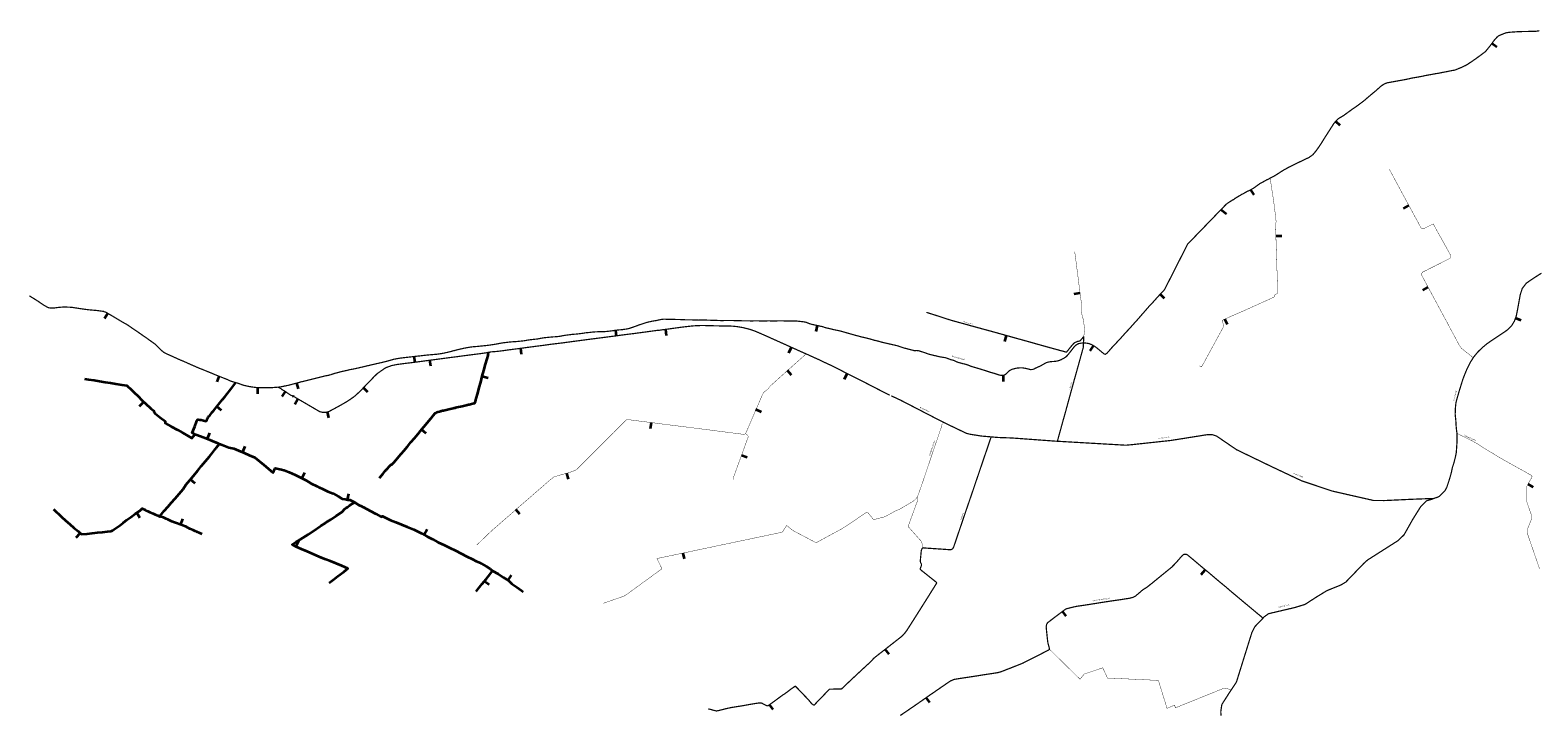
# Model space of a CAD drawing. Header units: metres. Extents: x 193790 to 208135, y 455052 to 467020.
# Tile 5 of 6: x 197134 to 203335, y 462364 to 465182. Entities that reach past the tile are written whole.
import ezdxf

# ---------------------------------------------------------------- set-up
doc = ezdxf.new("R2010")
doc.units = ezdxf.units.M
for name, color, linetype, lineweight in [('N-WE-GW-WATERGANG_A-WATERGANG-G', 152, 'Continuous', 35), ('N-WE-GW-WATERGANG_WATERLIJN-G', 150, 'Continuous', 35), ('N-WE-WH-T50', 150, 'Continuous', 50)]:
    doc.layers.add(name, color=color, linetype=linetype, lineweight=lineweight)
doc.styles.add('NLCS-ISO-M1000-T50', font='NLCS-ISO.ttf', dxfattribs={"height": 5})

msp = doc.modelspace()

# ---------------------------------------------------------------- linework, layer by layer
at = {"layer": 'N-WE-GW-WATERGANG_A-WATERGANG-G', "const_width": 5}
for points in [[(198154.3, 463712.9), (198165.2, 463714.6), (198168.6, 463715.1), (198171.8, 463715.6), (198173.5, 463716), (198179.5, 463717.5), (198186.1, 463718.5), (198199.7, 463721.8), (198215.7, 463725.9), (198230.8, 463730), (198249, 463735), (198258.8, 463737.1), (198305.6, 463748.9), (198352, 463760.5), (198353.4, 463760.4), (198360.3, 463761.6), (198363.6, 463762.5), (198366.7, 463763.4), (198368.8, 463763.6), (198377.9, 463767), (198386.1, 463769.7), (198394.5, 463771.9), (198415.9, 463777.4), (198428.3, 463780.1), (198445.6, 463784.3), (198449.7, 463785.2), (198454.6, 463786.1), (198462.8, 463787.5), (198465.2, 463788), (198468.6, 463788.7), (198489.5, 463793.4), (198511.6, 463798.7), (198532.1, 463803.5), (198556.9, 463809.3), (198579.3, 463814.3), (198587.6, 463816.3), (198590.5, 463816.9), (198594.2, 463817.8), (198615.7, 463823.8), (198629.3, 463827.7), (198643.1, 463830.4), (198653.5, 463832.1), (198673.3, 463834.6), (198694.5, 463837), (198714.3, 463839.2), (198732.4, 463841.3), (198736.4, 463841.6), (198756.6, 463844.1), (198777.2, 463846), (198793.5, 463847.4), (198803.1, 463848.1), (198813.5, 463849.4), (198825.8, 463851.3), (198836.7, 463853.3), (198857.4, 463858), (198870.9, 463861.7), (198879.6, 463863.8), (198891.3, 463866.9), (198901, 463869.2), (198917.3, 463873), (198929.3, 463875.2), (198940.7, 463877.2), (198948.3, 463878.5), (198949.8, 463878.6), (198952, 463878.9), (198973.1, 463880.6), (198992.6, 463882.6), (199012, 463884.5), (199027.3, 463886.6), (199046.7, 463889.6), (199068.1, 463893.6), (199074.3, 463894.7), (199080.1, 463895.6), (199085.4, 463896.2), (199099.5, 463898), (199112.8, 463899.2), (199115, 463899.6), (199126.5, 463900.2), (199134.8, 463900.7), (199143.7, 463901.6), (199163.5, 463903.7), (199173.2, 463905.3), (199181.3, 463906.8), (199190.1, 463908.1), (199211.7, 463910.4), (199216, 463910.7), (199221, 463911.5), (199240.7, 463915.2), (199245.2, 463916), (199250.6, 463916.6), (199271.4, 463918.7), (199277.9, 463919.3), (199280.3, 463919.7), (199284.8, 463919.9), (199289.8, 463920.1), (199299.7, 463920.9), (199306.1, 463921.6), (199311.1, 463922.2), (199315.4, 463922.9), (199328.4, 463925.4), (199336.2, 463926.7), (199345, 463927.8), (199363.5, 463930.2), (199378.8, 463931.3), (199397.9, 463933.5), (199406.6, 463934.5), (199416.4, 463936.4), (199434.1, 463938.1), (199444.7, 463939.4), (199455.1, 463940.3), (199474, 463941.3), (199487.9, 463941.3), (199497.4, 463941.6), (199507.6, 463942.5), (199531.6, 463945.4), (199539.4, 463946.9), (199559.7, 463949.1), (199568, 463949.2), (199575.5, 463950.8), (199584.4, 463951.8), (199593.8, 463953.8), (199603, 463956.4), (199620.3, 463962.4), (199628.4, 463965.2), (199636.7, 463968.6), (199650.5, 463973), (199661.2, 463976.6), (199671.4, 463979.8), (199691.2, 463984.3), (199701.3, 463985.9), (199710.4, 463987.4), (199727.2, 463991.3), (199733.9, 463992.3), (199740.6, 463992.7), (199757.4, 463992.3), (199766.7, 463992), (199770.7, 463992), (199772.7, 463991.9), (199795.6, 463991.5), (199807.1, 463991.2), (199825.6, 463990.3), (199844.9, 463990.1), (199864.3, 463989.6), (199881.3, 463988.9), (199901.9, 463989.3), (199922, 463988.8), (199941.3, 463988), (199961.4, 463987.5), (199979.1, 463986.8), (199990, 463987.2), (200008.9, 463987.2), (200025.4, 463987.1), (200038.8, 463986.8), (200049.2, 463986.3), (200074.8, 463986), (200098.7, 463985.6), (200123.3, 463985.8), (200149, 463985.4), (200172.9, 463985.8), (200189.6, 463985.2), (200207.5, 463985.7), (200226.7, 463985.8), (200243.5, 463985.5), (200263, 463985.5), (200287.5, 463985), (200297.9, 463983.7), (200309.9, 463982.6), (200321.4, 463980.8), (200323.6, 463980.4), (200325, 463979.9), (200327, 463979.2), (200333.3, 463976.6), (200338.3, 463974.6), (200343.6, 463972.9), (200361.9, 463968.4), (200376.6, 463965.7), (200384.5, 463963.7), (200388.9, 463962.8), (200393.2, 463961.7), (200397.1, 463960.6), (200401.8, 463958.6), (200410.5, 463956.3), (200422.7, 463953.7), (200442.4, 463948.9), (200454.3, 463946.6), (200470.1, 463943), (200490.9, 463936.8), (200509.3, 463931.7), (200520.2, 463928.5), (200554.3, 463919.4), (200574.5, 463914.8), (200587.4, 463911.5), (200604.7, 463906.2), (200621.1, 463902.6), (200636.3, 463898), (200655.1, 463893.7), (200674.7, 463889.2), (200691.5, 463885.5), (200697.5, 463884.1), (200704.2, 463882.1), (200720.8, 463876.4), (200724.6, 463875.1), (200730.2, 463873.4), (200735.6, 463872.2), (200750.7, 463868.3), (200766, 463864.4), (200767.4, 463863.9), (200769.6, 463863.2), (200778.3, 463863.7), (200785.9, 463863.1), (200793.3, 463861.2), (200812.9, 463854.9), (200821.9, 463851.5), (200829.8, 463848.8), (200837.3, 463846.7), (200857, 463842.2), (200875.5, 463837.8), (200891.2, 463835.3), (200895.9, 463834.8), (200900.9, 463833.4), (200920, 463826.3), (200929.4, 463823.9), (200932, 463823.1), (200941.6, 463818.6), (200947.2, 463816.2), (200952.1, 463814.4), (200971.7, 463809.3), (200979.1, 463807.7), (200987.1, 463805.4), (201002.8, 463799.1), (201005.8, 463797.9), (201009.3, 463797), (201028.4, 463791.5), (201043.8, 463786.7), (201063.8, 463780.6), (201083.1, 463774.2), (201102.7, 463768.6), (201110, 463766), (201120.1, 463762.8), (201128.4, 463761.5), (201137.1, 463761.7), (201143.9, 463764.7), (201149.6, 463769.8), (201157.9, 463778.1), (201164.1, 463782.7), (201171.4, 463786.2), (201179, 463788.3), (201187.9, 463790.6), (201196.2, 463791.9), (201205.2, 463792.5), (201215.3, 463792.4), (201225.1, 463790.8), (201240.5, 463787.3), (201248.5, 463785.2), (201257, 463785.8), (201265.4, 463788.8), (201267.7, 463790.9), (201271.6, 463792.5), (201275.6, 463794.3), (201279.4, 463796), (201285, 463798.5), (201288.5, 463800.2), (201292.5, 463802.3), (201297.6, 463805.2), (201311.1, 463813), (201318.5, 463815.5), (201326.6, 463817.2), (201337.8, 463818.5), (201347.8, 463819), (201355.9, 463820.3), (201363.9, 463822), (201373, 463825.5), (201379.4, 463828.9), (201387.4, 463833.2), (201394.7, 463838.5), (201400.8, 463844.7), (201413.4, 463860.5), (201425.1, 463875.8), (201430.6, 463881.8), (201437.1, 463887.6), (201444.8, 463891.8), (201454, 463893.7), (201463.8, 463894.9), (201465.9, 463894.8), (201472.8, 463894.7), (201480.9, 463893.8), (201489, 463892.2), (201497.3, 463888.8), (201505.9, 463884.4), (201513.7, 463879.6), (201521.2, 463874), (201526.4, 463869.8), (201542.9, 463856), (201549.2, 463850.7), (201552.1, 463849), (201555.8, 463848.4), (201559.8, 463851.1), (201563.6, 463853.6), (201565.4, 463855.8), (201567.4, 463857.9), (201581.8, 463874.8), (201617.5, 463912.8), (201642.2, 463940.5), (201653.8, 463952.6), (201673.3, 463974.5), (201690.7, 463993.7), (201703.3, 464008.5), (201720, 464027.4), (201733.9, 464043.6), (201749.4, 464059.9), (201765.1, 464077.5), (201780.4, 464094.6), (201797.7, 464112.6), (201799, 464114.5), (201800.1, 464116.1), (201894.2, 464301.5), (202053.3, 464466.1), (202067.2, 464475.7), (202075.7, 464480.8), (202077.5, 464482.1), (202079.7, 464483.7), (202081.8, 464485.1), (202083.2, 464484.8), (202090, 464490.2), (202099.7, 464496), (202102.6, 464497.8), (202105, 464499.1), (202107.8, 464500.6), (202116, 464505.9), (202118.2, 464507.1), (202121.3, 464508.1), (202124.9, 464510.1), (202129.2, 464512.9), (202140.5, 464519.1), (202154, 464524.9), (202168.4, 464534), (202192.2, 464551.2), (202210.2, 464560.7), (202218.9, 464565.8), (202222.2, 464567.2), (202225.5, 464568.5), (202233.4, 464572.9), (202249, 464580.9), (202268.5, 464593.1), (202287, 464605.1), (202307.3, 464616.3), (202310.4, 464618.3), (202312.1, 464619), (202313.8, 464619.8), (202331.5, 464628.2), (202352.7, 464638.8), (202373.4, 464648.7), (202393.6, 464658.3), (202409.3, 464669.5), (202422.5, 464685.4), (202434.6, 464702.4), (202447.2, 464721.7), (202459.6, 464741.7), (202475.4, 464766.3), (202496.3, 464799.1), (202513, 464817.2), (202536.2, 464831), (202555, 464844.9), (202571.6, 464856.8), (202592.6, 464871.3), (202594.7, 464872.9), (202596.8, 464874.6), (202617.8, 464890.1), (202637.8, 464907.3), (202652.9, 464920.1), (202667.2, 464931.8), (202689.3, 464951.6), (202701.7, 464960), (202713.4, 464965), (202735.1, 464969), (202777.9, 464976.7), (202796.2, 464980.1), (202802.9, 464981.7), (202818.5, 464985.2), (202841.4, 464989), (202862.5, 464993), (202873, 464995.5), (202894.3, 464999.2), (202913.7, 465002.9), (202927.7, 465005), (202939.5, 465007.5), (202958.9, 465011.2), (202981.6, 465015.8), (202984.7, 465016.3), (202986.1, 465016.5), (202987.9, 465016.8), (202989.7, 465017.1), (202992.1, 465017.3), (203000.4, 465020.6), (203010.1, 465024.6), (203019.8, 465028.6), (203029.1, 465032.9), (203036.9, 465036.5), (203044.3, 465040.7), (203052, 465046), (203057.9, 465049.7), (203064, 465053.6), (203070.1, 465058.1), (203079, 465064.3), (203090.1, 465072.3), (203102.2, 465081.3), (203107, 465084.6), (203109.5, 465087), (203112.1, 465088.7), (203114.6, 465090.5), (203116.7, 465092), (203118.6, 465094), (203121.3, 465096.8), (203123.7, 465099.3), (203125.8, 465102), (203138.8, 465118.2), (203149.8, 465132.9), (203152.6, 465137.6), (203156.4, 465141.8), (203165.4, 465152.1), (203170.1, 465156.5), (203175.9, 465160), (203193.2, 465167.2), (203200.8, 465170.1), (203208.4, 465171.9), (203216.9, 465173.2), (203236.6, 465174.7), (203253.2, 465175.8), (203258.9, 465175.7), (203276, 465176.7), (203295.8, 465176.8), (203316.5, 465177.4), (203323.1, 465177.6), (203327.4, 465177.5), (203332.6, 465178.3), (203341, 465179.7)], [(202877.7, 463245.7), (202900.9, 463252.4), (202909.3, 463255.9), (202913.7, 463257.5), (202917.4, 463258.3), (202928, 463262.7), (202940.1, 463274.1), (202953.5, 463288.3), (202959.8, 463300.3), (202968.3, 463325.4), (202975.2, 463348.3), (202979.6, 463365), (202981.3, 463374.1), (202982, 463377.3), (202982.6, 463380.5), (202988.1, 463397.1), (202994.5, 463421.1), (202999.2, 463443.5), (203000.2, 463459.2), (203001.9, 463484.5), (203001.8, 463511.4), (203002.4, 463520.9), (202999.9, 463537.7), (202998, 463560), (202997.4, 463574.3), (202994.6, 463600.9), (202995.4, 463626.4), (202997.8, 463649.7), (203004.4, 463674), (203012, 463699.5), (203019, 463722.5), (203025.9, 463744.4), (203034.8, 463767.8), (203044.3, 463790.3), (203055.8, 463813.3), (203070.2, 463836.2), (203071, 463837.4), (203087.2, 463857), (203104.4, 463874.2), (203123.7, 463890.3), (203143.9, 463904.6), (203164.8, 463918.6), (203187.8, 463933.8), (203190.7, 463935.7), (203210, 463948.9), (203226.5, 463965.5), (203238, 463984.5), (203245.9, 464005.9), (203250.3, 464027.8), (203254.6, 464051.6), (203258.9, 464075), (203262.4, 464094.3), (203270.4, 464119), (203287.2, 464140.9), (203308.7, 464155.8), (203328.2, 464168.5), (203349.3, 464181.9)], [(197130.8, 464089.6), (197132.9, 464087.5), (197146.2, 464079.1), (197155.7, 464073.3), (197167.1, 464066), (197173.6, 464061.5), (197189.6, 464050.5), (197203.3, 464042.9), (197209.9, 464039.8), (197219.3, 464038.3), (197230.3, 464038.5), (197249.7, 464041.1), (197263.6, 464042.3), (197278.1, 464042.8), (197304.8, 464041.6), (197332, 464037.3), (197353.5, 464034.1), (197375.5, 464031.3), (197393.5, 464029.7), (197402.9, 464029.1), (197420.9, 464026.7), (197433.8, 464025), (197433.7, 464024.8), (197441.8, 464022.4), (197447, 464020.3), (197474.6, 464004.1), (197500.1, 463988.7), (197511.8, 463981.7), (197530.9, 463971.1), (197536.3, 463967.8), (197546.6, 463960.6), (197563, 463949.2), (197575.5, 463940.9), (197589, 463931.4), (197604.1, 463921), (197612.2, 463915.5), (197620.7, 463909), (197635.5, 463898.8), (197648.4, 463889.3), (197659.1, 463878.5), (197669.9, 463867.8), (197679.4, 463859.4), (197686.2, 463854.4), (197693.9, 463850.5), (197707.2, 463844.8), (197725.8, 463836.3), (197746.6, 463826.9), (197767.4, 463818.2), (197788.8, 463808.6), (197805.4, 463801.3), (197829, 463790.9), (197842.2, 463785.9), (197845.9, 463784.4), (197851, 463782.3), (197875.2, 463772.5), (197894.9, 463764.2), (197911.2, 463757.6), (197932.2, 463749.3), (197942.1, 463745.5), (197956, 463739), (197964.6, 463736.1), (197979.5, 463731.7), (197989.6, 463728.7), (198010.4, 463721.1), (198030.8, 463716.3), (198045.4, 463713.9), (198065.1, 463711.2), (198084.8, 463711), (198105.3, 463710.5), (198125.5, 463710.7), (198146.1, 463712.5), (198154.3, 463712.9), (198156.1, 463711.3), (198158.6, 463710.9), (198160.3, 463709.6), (198164.3, 463707.4), (198168, 463704), (198176.1, 463699.3), (198181.1, 463696.6), (198184.9, 463694), (198186.1, 463693), (198190.4, 463690.1), (198205.5, 463679.7), (198213.3, 463677.4), (198214.5, 463676.7), (198215.9, 463676.1), (198217.2, 463675), (198217.3, 463674.9), (198219.7, 463673.5), (198254.1, 463653.5), (198288.6, 463633.4), (198290.6, 463632.2), (198296.1, 463629), (198301.5, 463625.8), (198305.3, 463623.5), (198324, 463612.6), (198335.4, 463609.6), (198342.6, 463609), (198349.2, 463609.3), (198356.8, 463611), (198363.3, 463613.2), (198377.2, 463620.5), (198391.4, 463628.2), (198409.5, 463638.1), (198421.3, 463644.8), (198437.7, 463654.4), (198448.2, 463661.3), (198453.2, 463664.8), (198456.4, 463667.1), (198459.5, 463669.4), (198464.9, 463672.8), (198479.2, 463685.4), (198493.2, 463698.9), (198504.1, 463710.2), (198519.6, 463726), (198533.3, 463740.3), (198543.8, 463751.4), (198548.7, 463756.4), (198561.6, 463769), (198587.4, 463787.1), (198591.9, 463790.2), (198594.1, 463791.3), (198596.3, 463792.5), (198600.3, 463794.4), (198620.9, 463801.9), (198642.8, 463806.3), (198669.3, 463809.8), (198690.5, 463812.5), (198693.3, 463812.7), (198700.1, 463813.5), (198708.7, 463814.7), (198732, 463817.6), (198758.6, 463821.2), (198780.8, 463824.2), (198802.6, 463827), (198823.8, 463829.9), (198848.6, 463833.2), (198873.1, 463836.4), (198891, 463838.6), (198914.9, 463841.9), (198937.2, 463844.8), (198943.4, 463845.6), (198961.1, 463847.9), (198983.5, 463850.7), (199007.4, 463854.1), (199020.5, 463856.5), (199028.9, 463858.1), (199054.2, 463860.1), (199078.3, 463863), (199101.1, 463866.3), (199125.8, 463869.5), (199149.2, 463872.5), (199172.8, 463875.8), (199196.3, 463878.8), (199220.3, 463882), (199243.8, 463885), (199268.7, 463888.5), (199278.1, 463889.7), (199283.4, 463890.3), (199288.6, 463891), (199294, 463891.8), (199302.3, 463892.5), (199304.8, 463892.9), (199323.5, 463895.2), (199347, 463898.4), (199371.5, 463901.7), (199396.1, 463904.9), (199421.3, 463908.3), (199446.5, 463911.6), (199471.8, 463914.8), (199494.1, 463917.7), (199518.4, 463920.9), (199543.3, 463924), (199567.5, 463927.4), (199591.8, 463930.5), (199617.6, 463933.7), (199643.1, 463937.2), (199667, 463940.3), (199697, 463944.5), (199711.8, 463946.5), (199717.4, 463947.2), (199718.9, 463946.7), (199736.1, 463949.4), (199759.9, 463952.4), (199786.2, 463956.1), (199811.2, 463959.6), (199838.2, 463962.7), (199863.4, 463965.4), (199888.8, 463966.5), (199905.1, 463966.6), (199929.1, 463966), (199952.5, 463965.4), (199977.5, 463964.9), (200004.3, 463964.7), (200022.7, 463964), (200040.7, 463962.2), (200067.7, 463957.6), (200093.6, 463951.1), (200117.7, 463942.5), (200141.4, 463932.2), (200163, 463922.7), (200197, 463907.3), (200200.7, 463905.9), (200205, 463903.9), (200209.4, 463901.8), (200214.8, 463899.5), (200236.9, 463889.5), (200258.1, 463879.9), (200279.3, 463870.4), (200301.2, 463860.5), (200320.6, 463851.8), (200324.9, 463850), (200332.6, 463846.6), (200337.2, 463844.5), (200355.3, 463836.2), (200377.5, 463826.2), (200400.6, 463815.1), (200422.8, 463804.9), (200444.2, 463794.3), (200466.2, 463783.3), (200489.5, 463771.1), (200511.8, 463759.9), (200534.2, 463748.5), (200543.9, 463743.6), (200547.5, 463741.9), (200550.1, 463740.5), (200552.8, 463739.2), (200559.1, 463736.1), (200583.4, 463723.7), (200605.7, 463712.1), (200630, 463699.7), (200634.9, 463697.2), (200639.2, 463695), (200646.4, 463691.4), (200660.4, 463684.2), (200668.8, 463679.9)], [(200819.9, 464020.8), (200844.6, 464013), (200871.1, 464004.6), (200897.6, 463995.7), (200925, 463987.2), (200951.6, 463979.9), (200978.6, 463972.5), (201005.1, 463965.1), (201031.6, 463957.9), (201058.3, 463950.5), (201085.5, 463943.2), (201111.4, 463936), (201137.7, 463928.7), (201163.8, 463921.4), (201191.4, 463913.6), (201218.6, 463906.1), (201245.4, 463898.7), (201270.6, 463891.5), (201280.1, 463888.6), (201283.5, 463887.8), (201286.9, 463886.9), (201295.4, 463884.5), (201319.1, 463877.9), (201329.4, 463875.1), (201352.2, 463868.8), (201378.5, 463861.6), (201392.7, 463857.9), (201396.3, 463857.5), (201398, 463859.3), (201412.4, 463877.5), (201424.9, 463892.2), (201429.1, 463895.7), (201431.1, 463896.8), (201442.2, 463901.3), (201448.4, 463902.7), (201452, 463903.5), (201458.9, 463911.7), (201465.6, 463919.5), (201466.9, 463919.8), (201466.1, 463898.7), (201465.9, 463894.8), (201465.2, 463877.5), (201464.4, 463873.9), (201462, 463865.3), (201455, 463840.1), (201449, 463818.1), (201442.1, 463793.5), (201435.2, 463768.5), (201428.1, 463743.5), (201421.1, 463717.9), (201414, 463692.2), (201411, 463680.9), (201409, 463673.7), (201407.7, 463669), (201406.4, 463664.4), (201399.9, 463640.4), (201390.1, 463604.2), (201383, 463579.7), (201376.5, 463555.8), (201369.9, 463531.6), (201364.4, 463512.1), (201363, 463506.9), (201361.8, 463502.2), (201360.4, 463497.5), (201359.2, 463493.4), (201359, 463492.8), (201358.5, 463491.2)], [(200675.1, 463677.4), (200712.3, 463660.1), (200891.2, 463567.7), (200984.2, 463523.1), (200998.2, 463519.4), (201046.8, 463511.7), (201116.4, 463505.8), (201171.2, 463503.9), (201347.4, 463491), (201640.3, 463474.1), (201664.8, 463476.3), (201824.9, 463493.6), (201977.7, 463517.9), (201994, 463517.9), (202012.8, 463512), (202095.3, 463455.7), (202238.6, 463386.4), (202363.5, 463327.4), (202488.5, 463285.5), (202658.2, 463246.8), (202702.8, 463246.3), (202809.6, 463251.3), (202907.3, 463255.1)], [(199922.4, 462389.5), (199923.6, 462389), (199938.6, 462385), (199954.1, 462380.9), (199956.5, 462380.5), (199960.5, 462381.3), (199964.5, 462382.1), (199970.1, 462383.5), (199995, 462389.8), (200019, 462394.9), (200045.2, 462399.1), (200056.9, 462400.7), (200061.4, 462401.6), (200067.6, 462402.7), (200072.1, 462403.5), (200095.7, 462407.8), (200120.1, 462411.8), (200131.2, 462413.4), (200135.7, 462413.5), (200138.2, 462413.3), (200140.6, 462413.1), (200144.7, 462411.7), (200161.8, 462402.6), (200167.8, 462401.4), (200169.5, 462402.6), (200171.3, 462403.9), (200175, 462406.6), (200195, 462421), (200229.4, 462446.4), (200234.7, 462449.4), (200242.4, 462455), (200250.1, 462460.6), (200253.1, 462463), (200263.7, 462471), (200266.5, 462472.8), (200269.1, 462474.6), (200271.7, 462476.5), (200274.4, 462478.6), (200279.5, 462481.9), (200281, 462482.3), (200298.2, 462465), (200315.2, 462446.9), (200331.1, 462430.6), (200337.6, 462423.6), (200339.2, 462420.5), (200344.3, 462414.9), (200349.5, 462409.4), (200355.8, 462405.2), (200357.9, 462404.5), (200360.8, 462407.4), (200363.7, 462410.4), (200367.4, 462414.3), (200385.9, 462433.5), (200403.7, 462452), (200418.5, 462467.7), (200421.4, 462470.1), (200431.8, 462470.3), (200441.9, 462470.6), (200446.4, 462470.5), (200466.9, 462470.9), (200469.6, 462471), (200471.9, 462472.2), (200491, 462490.2), (200510.1, 462508.5), (200529.3, 462526.3), (200548.4, 462544.2), (200567.3, 462561.7), (200586.6, 462579.4), (200597.1, 462589.7), (200598.6, 462591.8), (200600.5, 462594), (200602.5, 462596.1), (200606.3, 462599.7), (200627, 462616), (200648.4, 462632.6), (200669.4, 462649.1), (200690.7, 462665.8), (200711.9, 462682.3), (200721.8, 462690.6), (200731.7, 462701.9), (200738.5, 462710.8), (200740, 462712.9), (200753.9, 462734.7), (200768, 462756.9), (200782, 462779.1), (200796.5, 462802), (200810.8, 462824.8), (200825, 462847.2), (200839.3, 462870.2), (200853.4, 462892.7), (200861.2, 462905.3), (200862.1, 462907.5), (200860.8, 462910.1), (200840.7, 462926), (200820.2, 462942.4), (200800.5, 462958), (200795.6, 462962.1), (200794.3, 462963.8), (200794.5, 462966.5), (200797.1, 462972.8), (200799.4, 462979.3), (200799.9, 462982), (200799.4, 462984.8), (200797.6, 462988.3), (200795.8, 462992), (200794.9, 462995.5), (200794.8, 462999.3), (200797.1, 463022.5), (200798.4, 463037.4), (200799.1, 463041.3), (200800.3, 463044.4), (200801.5, 463047.3), (200802.1, 463048.9), (200803.1, 463050.3), (200804.7, 463051.1), (200806.6, 463051.5), (200807.4, 463051.7), (200811.2, 463051.3), (200835, 463049.6), (200860.9, 463047.9), (200886.5, 463046.2), (200911.6, 463044.4), (200917.7, 463044), (200922.4, 463044.7), (200926.8, 463047.1), (200931.3, 463053.2), (200939.5, 463077.3), (200947.8, 463101.9), (200956, 463126), (200964.6, 463151.1), (200973, 463176), (200981.3, 463200.7), (200989.9, 463225.6), (200998.3, 463250.1), (201006.7, 463274.5), (201015, 463298.9), (201020.1, 463314.4), (201021.1, 463317.4), (201022.3, 463320.9), (201023.5, 463324.5), (201025.3, 463329.5), (201034, 463354.6), (201042.7, 463380.5), (201051.1, 463405.1), (201059.8, 463431), (201068.4, 463455.9), (201075.6, 463477.2), (201078, 463484.8), (201081.4, 463494.6), (201083.4, 463500.4), (201085.4, 463506.1), (201086.2, 463508.3)], [(202877.7, 463245.7), (202852.9, 463221.4), (202819.5, 463168), (202804, 463140.4), (202784.3, 463105.4), (202760.3, 463082), (202634.7, 463002), (202618.7, 462987.8), (202544.8, 462910.9), (202523.9, 462898.6), (202467.3, 462875.8), (202424.1, 462849.4), (202377, 462819), (202335.3, 462806.2), (202226.8, 462780.7), (202209.7, 462768.2), (202170.3, 462726.9), (202157.9, 462701.4), (202095.1, 462500.1)], [(200712.4, 462361.9), (200715.4, 462363.9), (200735.6, 462377.5), (200755.8, 462391.5), (200775.1, 462404.7), (200795.2, 462418.7), (200814.5, 462432.1), (200832.7, 462444.9), (200834.9, 462446.4), (200837.1, 462448), (200845, 462453.1), (200864.4, 462466.8), (200878.2, 462476.2), (200898.4, 462490.1), (200918.4, 462503.7), (200930.3, 462509.1), (200935.6, 462510.6), (200959.8, 462514.5), (200983.3, 462518.1), (201006.4, 462521.6), (201030.8, 462525.4), (201054.1, 462529.1), (201078.2, 462532.8), (201102.6, 462536.5), (201114.2, 462538.4), (201124.6, 462541.1), (201148.6, 462550.4), (201171.3, 462559.2), (201193.9, 462568.2), (201214.7, 462576.5), (201218.2, 462578.1), (201240, 462589.2), (201262, 462600.4), (201283.7, 462611.3), (201305.4, 462622.5), (201322.9, 462631.6), (201325.4, 462634.8), (201325.4, 462635.1), (201325.3, 462639.8), (201321.5, 462652.6), (201319.5, 462661.1), (201318.7, 462666.3), (201315.9, 462691.5), (201313.4, 462716.3), (201312.5, 462726.5), (201314.2, 462737.2), (201318.6, 462743.9), (201337.6, 462758.3), (201357.1, 462773.1), (201377, 462788.1), (201389.6, 462797.6), (201394.8, 462800.6), (201399.4, 462802.1), (201422, 462807.7), (201440, 462811.5), (201443.6, 462812), (201447.1, 462812.5), (201470.8, 462815.9), (201495.8, 462819.8), (201520.9, 462823.8), (201545.3, 462827.7), (201569.8, 462831.5), (201592.7, 462834.9), (201616.9, 462838.3), (201640.9, 462842.2), (201654.3, 462844), (201668.9, 462847.6), (201679.6, 462853.2), (201691.1, 462862.9), (201709, 462878.3), (201728.2, 462890.7), (201746.8, 462905.5), (201766, 462921.1), (201785.3, 462936.9), (201803.9, 462952.1), (201822.1, 462966.8), (201829.1, 462972.6), (201839, 462982.7), (201855.3, 463000.6), (201870.8, 463018.6), (201878.6, 463024.9), (201889.1, 463025.2), (201893.1, 463023), (201912.1, 463007.4), (201930.9, 462991.5), (201950, 462975.4), (201968.9, 462959.7), (201985.9, 462945.8), (201988.6, 462943.4), (201991.4, 462941.1), (202010.6, 462924.6), (202030.5, 462907.9), (202049.7, 462892.3), (202060.4, 462883.1), (202064.3, 462879.7), (202068.1, 462876.3), (202087.3, 462860.2), (202106.6, 462844), (202125.4, 462828.2), (202144.6, 462812.3), (202162, 462797.8), (202180.2, 462782.5), (202195.2, 462770.2), (202198.3, 462767.5), (202201.4, 462764.7), (202202.6, 462763.5), (202204.3, 462761.4)], [(202031.3, 462361), (202030.8, 462379.4), (202034.9, 462407.1), (202060.2, 462446.8), (202066.9, 462457.3), (202068.5, 462459.7), (202069.5, 462460.7), (202072.9, 462466.3), (202073.3, 462467), (202076.2, 462470.9), (202079.4, 462475.7), (202082.5, 462480.5), (202086.7, 462486.7), (202095.1, 462500.1)]]:
    msp.add_lwpolyline(points, dxfattribs=at)
at = {"layer": 'N-WE-GW-WATERGANG_WATERLIJN-G', "flags": 128}
for points in [[(203165.8, 465112.6), (203145.7, 465127.5)], [(202521.4, 464789.5), (202503.1, 464806.5)], [(202167.4, 464503.8), (202154, 464524.9)], [(202054.7, 464425.3), (202031.1, 464443.1)], [(202782.3, 464448.6), (202804.3, 464460.4)], [(202282.2, 464334.6), (202257.2, 464333.8)], [(201426.9, 464097.5), (201451.7, 464100.6)], [(201799.6, 464078.5), (201781.6, 464095.8)], [(202861.5, 464112), (202883.5, 464123.8)], [(197440.2, 463995.3), (197452.8, 464016.9)], [(199545.6, 463922.4), (199542.9, 463947.3)], [(199750.8, 463926.1), (199747.6, 463950.9)], [(200367.1, 463942), (200371.7, 463966.6)], [(202057.8, 463970.5), (202047.8, 463993.4)], [(203265.9, 463987.7), (203242.4, 463996.3)], [(201142.5, 463901.4), (201149.2, 463925.5)], [(201494, 463862.4), (201507.3, 463883.6)], [(198570.2, 463339), (198573, 463342.4), (198585.6, 463357.5), (198595.6, 463369.4), (198597.8, 463371.8), (198600, 463374.3), (198614.3, 463390.7), (198618.5, 463394.2), (198620.4, 463393.1), (198623.8, 463396.9), (198627.2, 463400.7), (198629.1, 463403.1), (198637.7, 463412.8), (198644.3, 463420.6), (198658.6, 463437.5), (198662.3, 463441.6), (198664.7, 463444.4), (198667, 463447.3), (198670.2, 463450.9), (198685.8, 463469.1), (198700, 463486.2), (198714.4, 463503.5), (198727.6, 463519), (198730.4, 463522.5), (198732.7, 463525.3), (198735.1, 463528.2), (198738.1, 463531.5), (198753.4, 463550.1), (198767.8, 463567.6), (198780.9, 463583.3), (198783.8, 463586.8), (198786.1, 463589.6), (198788.5, 463592.4), (198791.6, 463596.2), (198799.8, 463605.6), (198802.5, 463607.9), (198805.8, 463610), (198811, 463612.1), (198816.8, 463613.4), (198822.5, 463614.7), (198826, 463615.5), (198829.6, 463616.4), (198834.4, 463617.4), (198855.9, 463622.5), (198873.3, 463626.6), (198877.7, 463627.6), (198881.3, 463628.5), (198884.8, 463629.3), (198889.2, 463630.2), (198910.4, 463635.2), (198926.7, 463638.8), (198931.9, 463640.2), (198935.5, 463641), (198939.1, 463641.8), (198944.2, 463643), (198958.9, 463646.5), (198962.9, 463647.6), (198965.2, 463654.6), (198967.3, 463661), (198968.5, 463665.9), (198974.6, 463688.1), (198981, 463711.9), (198986.7, 463733.4), (198993.2, 463758.6), (198999.7, 463781.2), (199007, 463807.3), (199013.1, 463830.1), (199016.9, 463843.6), (199018, 463848.6), (199018.5, 463851.3), (199019, 463854), (199020.5, 463856.5)], [(198716.6, 463814.3), (198713.8, 463839.2)], [(198781.2, 463799), (198777.9, 463823.8)], [(199155.2, 463848.1), (199151.7, 463872.8)], [(200254.5, 463854.1), (200264.7, 463876.9)], [(200265, 463762.5), (200248.4, 463781.2)], [(200483, 463746.4), (200494.1, 463768.7)], [(201137.1, 463736.7), (201136.5, 463761.7)], [(197357.9, 463747.7), (197374.1, 463744.7), (197397.1, 463741.1), (197419.5, 463737.6), (197441.9, 463734), (197464, 463730.6), (197486.3, 463726.2), (197510.7, 463722.8), (197531.6, 463719.5), (197538.9, 463712.8), (197543.6, 463708.5), (197561, 463691.6), (197578.3, 463675.4), (197593.2, 463660), (197611.5, 463643.1), (197627.6, 463627.3), (197629.8, 463625.6), (197641.1, 463616.7), (197643.3, 463609.3), (197647.3, 463604), (197667.9, 463588.1), (197688.4, 463573), (197689.7, 463565.1), (197714.4, 463551.6), (197739.2, 463537.4), (197761.8, 463524.7), (197784.4, 463511.9), (197798.3, 463503.6), (197811.3, 463518.7), (197814.6, 463517.9), (197833.7, 463511.7), (197856, 463502.6), (197882.1, 463492.3), (197905.6, 463482.8), (197912, 463480), (197923.7, 463475.2), (197929.9, 463473), (197950.5, 463464.9), (197971.6, 463460.4), (197990.3, 463452.5), (198013.3, 463442.7), (198035.2, 463433.7), (198057.6, 463423.1), (198094.3, 463393), (198132.3, 463361.8), (198134.1, 463363), (198139.2, 463374.7), (198141.8, 463379.8), (198167.6, 463374), (198177.2, 463371.4), (198178.6, 463371.3), (198199.5, 463363.7), (198223.4, 463352.2), (198245.3, 463341.2), (198267.3, 463330.1), (198290.1, 463317), (198312.3, 463306.2), (198316.3, 463304.3), (198321.2, 463301.9), (198338.5, 463293.3), (198358.5, 463283.5), (198379.4, 463275), (198401.7, 463262.4), (198417.7, 463254.1), (198428.7, 463251.8), (198439.7, 463249.2), (198448.2, 463249), (198456.8, 463245), (198468, 463239.8), (198469.7, 463239), (198483.7, 463228.3), (198499.6, 463221.8), (198500.9, 463220.3), (198504.8, 463218.5), (198532.4, 463204.1), (198555.8, 463191.3), (198577.7, 463179.9), (198583.1, 463182.6), (198612.6, 463167.3), (198615.5, 463166.2), (198637.9, 463157), (198661.2, 463147.6), (198683.7, 463138.5), (198705.4, 463129.9), (198711.4, 463127.3), (198720.5, 463123.2), (198744.7, 463110.1), (198766.2, 463098.6), (198788.2, 463087), (198810.6, 463075.5), (198838, 463062.7), (198860.1, 463052), (198883.2, 463040.4), (198906.3, 463028.5), (198929.9, 463016), (198953, 463005.1), (198968.5, 462996.5), (198986.2, 462989.7), (198988.3, 462987.9), (199010.3, 462974.9), (199025.8, 462965), (199035.1, 462957.5), (199058.3, 462945), (199081.2, 462930.3), (199100.8, 462916.8), (199114.3, 462903.9), (199134.7, 462889.8), (199135.3, 462889.3), (199154.5, 462875.6), (199162, 462870.3)], [(197811.3, 463518.7), (197805.4, 463521.7), (197800.7, 463525.6), (197810.9, 463551.4), (197818.3, 463570), (197819.3, 463573.9), (197822, 463578.3), (197824.4, 463580), (197831.6, 463578), (197837.2, 463577.9), (197856.2, 463573.7), (197860.3, 463575.5), (197862.4, 463581.1), (197864.3, 463585), (197864.5, 463586.4), (197866.5, 463589.7), (197868.7, 463593.6), (197873.2, 463596.8), (197883, 463609.5), (197887.9, 463615.3), (197902.8, 463634.2), (197913.3, 463648.7), (197925.2, 463662), (197934.6, 463673), (197943.7, 463685.4), (197958.5, 463704.3), (197979.5, 463731.7)], [(197902.3, 463734.3), (197911.6, 463757.5)], [(198069.8, 463686.2), (198070, 463711.2)], [(198236.8, 463705.8), (198230.2, 463729.9)], [(198522.1, 463692.8), (198504.2, 463710.4)], [(199016.9, 463750.2), (198992.7, 463756.4)], [(197584.1, 463634.4), (197601.1, 463652.7)], [(198170, 463673.9), (198184.2, 463694.5)], [(198214.5, 463676.7), (198215.6, 463675.7), (198217.2, 463675)], [(198222.4, 463643), (198234.9, 463664.6)], [(197921.3, 463617.3), (197901.7, 463632.8)], [(198361.8, 463586.5), (198356.3, 463610.9)], [(200141.7, 463610.5), (200118.8, 463620.6)], [(197871.1, 463523.5), (197861.9, 463500.3)], [(198762.8, 463522.2), (198743.5, 463538.1)], [(199685.6, 463542.4), (199688.7, 463567.2)], [(197841.1, 463107.9), (197828.7, 463113.8), (197822.6, 463116.3), (197818.8, 463118), (197812, 463120.9), (197804.2, 463124.2), (197790.9, 463129.9), (197774.2, 463139), (197768.4, 463141.1), (197754.2, 463146.3), (197731.2, 463155.1), (197727.4, 463156.5), (197716.7, 463160), (197699.8, 463168.1), (197692.5, 463171.6), (197682, 463176.1), (197669.1, 463180.3), (197668.8, 463183.2), (197674.5, 463190.2), (197685.6, 463203.7), (197701.2, 463221.8), (197714.1, 463236.8), (197730.1, 463255.4), (197746.4, 463274.2), (197762.5, 463293), (197774.7, 463310.6), (197790.1, 463329.6), (197805.7, 463348.7), (197823.2, 463370), (197839, 463389.1), (197855.3, 463409), (197871, 463428), (197882.6, 463441.7), (197895, 463457.2), (197896.2, 463458.7), (197900.7, 463464.6), (197912, 463480)], [(198016.6, 463468.4), (198006.7, 463445.5)], [(200082.9, 463423.8), (200059.4, 463432.3)], [(197812.1, 463317), (197792.7, 463332.8)], [(198261.7, 463360.9), (198250.5, 463338.6)], [(199348.1, 463335), (199341.5, 463359.1)], [(198442.8, 463274.1), (198437, 463249.8)], [(203316, 463302), (203294.1, 463314.1)], [(197229.2, 463210.5), (197238.2, 463202.2), (197243.7, 463197.8), (197247.3, 463194.3), (197263.1, 463179.8), (197279.8, 463164.4), (197296.5, 463149.4), (197313.4, 463134), (197331, 463120.2), (197334.2, 463117), (197335.5, 463116.2), (197345.6, 463107.4), (197368.3, 463110), (197389.2, 463112.1), (197410.5, 463114.5), (197430.7, 463116.6), (197451.9, 463119), (197465, 463120.7), (197469.4, 463121.5), (197473, 463123.5), (197477.9, 463127.3), (197485.6, 463133), (197502, 463144.2), (197516.2, 463154.9), (197532, 463166.7), (197547.8, 463178.5), (197565.4, 463191.7), (197585.3, 463204.3), (197593.8, 463214.1), (197606.4, 463208.2), (197610.9, 463205.9), (197617.4, 463202.9), (197626.1, 463198.8), (197639.2, 463192.6), (197647.5, 463188.8), (197659.3, 463184.3), (197667.7, 463180.7), (197669.1, 463180.3)], [(198363.2, 462907.5), (198379.9, 462920.2), (198399.7, 462935.2), (198423.9, 462953.6), (198440.6, 462967), (198415.8, 462977.6), (198392.2, 462987.3), (198368.7, 462997.4), (198345.3, 463005.5), (198322, 463015.4), (198297.7, 463026), (198273.6, 463036.4), (198249.7, 463046.7), (198227.3, 463056.5), (198210.8, 463064.9), (198227.8, 463076.1), (198233.1, 463079.4), (198254.8, 463093), (198277, 463107), (198311.7, 463130.4), (198315.9, 463133.2), (198325.1, 463139.4), (198329.2, 463142), (198346.6, 463153.3), (198350.1, 463155.5), (198370.4, 463168.5), (198392.9, 463183.4), (198415.2, 463198.3), (198428.7, 463213), (198433, 463216.2), (198438.4, 463219.6), (198440.5, 463220.9), (198447.7, 463226), (198462.1, 463235.5), (198469.7, 463239)], [(199148.3, 463190.4), (199131.7, 463209.2)], [(197585.2, 463174.6), (197571.9, 463195.8)], [(197760.6, 463170.6), (197751.7, 463147.2)], [(197323.3, 463093.7), (197339.6, 463112.6)], [(198237.8, 463079.2), (198226.4, 463057)], [(198766.1, 463127), (198754.3, 463105)], [(199824.8, 463006), (199819.6, 463030.4)], [(198968, 462872), (198976.4, 462883.6), (198993.3, 462904.2), (199008.8, 462923.3), (199027.8, 462948.1), (199035.1, 462957.5)], [(201950.3, 462942.7), (201966.2, 462961.9)], [(199021.1, 462898.9), (199001.7, 462914.6)], [(199112.2, 462939.3), (199098.1, 462918.7)], [(201395.1, 462770.4), (201380.1, 462790.5)], [(200666.1, 462614.7), (200650.6, 462634.4)], [(200189.4, 462386.1), (200174.9, 462406.5)], [(200833.6, 462414.9), (200819.2, 462435.4)]]:
    msp.add_lwpolyline(points, dxfattribs=at)
at = {"layer": 'N-WE-GW-WATERGANG_WATERLIJN-G', "const_width": 1.5, "flags": 128}
for points in [[(201943.6, 463800.5), (201951.2, 463796.5), (201958.1, 463808.1), (201963, 463816.6), (201964.5, 463819.6), (201975.7, 463840.5), (201984.9, 463857.3), (201990.6, 463867.8), (201991.9, 463870.2), (202001.2, 463887.3), (202011.1, 463905.5), (202012.6, 463908.1), (202021.6, 463924.6), (202030.3, 463940.2), (202038.7, 463956.1), (202042.1, 463962), (202039.3, 463978.1), (202039, 463979.9), (202037.6, 463983.3), (202036.1, 463987.2), (202041.9, 463990.8), (202052.4, 463995.4), (202069.4, 464003.1), (202088.3, 464011.6), (202107.1, 464019.3), (202125.5, 464027.4), (202144, 464035.8), (202161.5, 464043.8), (202181.2, 464052.6), (202196.1, 464059.4), (202199, 464060.8), (202201.8, 464062.1), (202219, 464069.6), (202235, 464076.9), (202244.5, 464081.2), (202249.4, 464083.8), (202250.6, 464085.4), (202251.7, 464087.7), (202252.8, 464090), (202252.8, 464092), (202258.5, 464096.2), (202264.4, 464100.5), (202264.4, 464106.3), (202263.9, 464129.8), (202263.1, 464151.8), (202262.7, 464168.4), (202262.1, 464187.4), (202261.4, 464198.1), (202261.3, 464207.1), (202261.2, 464216.1), (202260.5, 464235.4), (202259.8, 464257.9), (202258.9, 464282.2), (202258.1, 464307.1), (202257.6, 464321.5), (202256.9, 464343.7), (202256.2, 464365.5), (202255.7, 464381.3), (202256.9, 464387.4), (202258.1, 464393.6), (202256.6, 464410.7), (202254.6, 464427.2), (202253.9, 464432.3), (202253.2, 464437.4), (202250.5, 464459.6), (202247.3, 464482.9), (202244.7, 464500.5), (202243.3, 464509.1), (202243.1, 464510.6), (202242.3, 464515.3), (202241.6, 464520.1), (202240.9, 464524.3), (202237.5, 464547.1), (202236.1, 464555.5), (202235.6, 464558.6), (202234.7, 464564.3), (202233.9, 464569.9), (202233.4, 464572.9)], [(202724.4, 464609), (202725.8, 464606), (202727.1, 464603.6), (202738.6, 464582.3), (202748.7, 464563.2), (202759.9, 464542.6), (202771.3, 464521.3), (202782.5, 464500.6), (202793.8, 464480), (202804.6, 464459.9), (202816.1, 464438.7), (202826.2, 464419.8), (202838.2, 464398.3), (202849.7, 464376.6), (202853.5, 464369.7), (202855.6, 464367.1), (202859, 464365.3), (202863.3, 464364.7), (202867.8, 464366.8), (202872.4, 464368.9), (202887.8, 464376.7), (202904.1, 464384.7), (202907.7, 464378.6), (202911, 464372.9), (202922.7, 464351.2), (202934.5, 464330.4), (202946.4, 464309), (202958.2, 464287.7), (202969.8, 464266.6), (202975.4, 464256), (202975.3, 464251.1), (202975.3, 464246.2), (202974.9, 464244.8), (202973.4, 464243.3), (202949.1, 464230.9), (202926.6, 464219.5), (202913, 464212.8), (202908.6, 464210.5), (202904.1, 464208.2), (202882, 464196.9), (202861.1, 464186.6), (202856.5, 464180.6), (202856.8, 464174), (202868.1, 464152.6), (202879.6, 464131.1), (202891.4, 464109.2), (202903, 464087.6), (202914.6, 464066.2), (202926.1, 464044.6), (202937.8, 464023.1), (202949.5, 464001.1), (202961.1, 463979.9), (202972.6, 463957.8), (202984.1, 463936.5), (202987.3, 463931), (202989.8, 463926.3), (202992.3, 463921.7), (203004.2, 463899), (203012.7, 463883.1), (203017.4, 463876.5), (203021, 463872.4), (203039.2, 463857.7), (203058.1, 463842.9), (203062, 463839.5), (203066, 463836.2), (203068.1, 463836.2), (203070.2, 463836.2)], [(201429.8, 464271), (201430.1, 464269), (201433.3, 464244.4), (201436.6, 464219.4), (201439.7, 464194.7), (201443, 464169.4), (201446, 464145.3), (201449.3, 464120.3), (201452.4, 464095.3), (201455.7, 464070.4), (201459, 464043.7), (201459.5, 464037.6), (201459.6, 464035.1), (201459.2, 464032.7), (201458.2, 464029.6), (201458, 464028), (201457.9, 464025.8), (201460.5, 464005.4), (201461.1, 464001.4), (201462.3, 463998.3), (201464, 463995.1), (201465.1, 463992.3), (201465.6, 463989.7), (201469, 463962.8), (201470.1, 463950.9), (201468.3, 463930.7), (201466.9, 463919.8)], [(198971, 463063.5), (198986.3, 463078.3), (199003.5, 463094.9), (199020.6, 463111.5), (199039.8, 463129.1), (199057.6, 463144.5), (199077.4, 463161.8), (199096.2, 463178.2), (199114.4, 463193.9), (199133.3, 463210.5), (199151.3, 463226.3), (199172.7, 463244.9), (199191.8, 463261.4), (199210.7, 463277.8), (199228.5, 463293.3), (199247.4, 463309.6), (199266.1, 463326.1), (199287.8, 463343.5), (199293.2, 463345.5), (199298.2, 463346.8), (199303.2, 463348.2), (199307.6, 463349.6), (199331.6, 463356.3), (199353.2, 463362.2), (199376.5, 463370.9), (199382.1, 463375.1), (199396.3, 463388.7), (199408.5, 463400.9), (199411.9, 463404.5), (199414.5, 463407.1), (199417.1, 463409.6), (199420.6, 463413), (199436, 463428.4), (199451.5, 463444.1), (199454.6, 463447.4), (199457.2, 463450), (199459.8, 463452.5), (199463.1, 463455.7), (199479.2, 463471.8), (199483.5, 463476.6), (199486.2, 463479.2), (199488.8, 463481.7), (199491.9, 463484.7), (199508.7, 463501.7), (199527.2, 463520.1), (199532.8, 463526), (199536.8, 463529.9), (199539.4, 463532.5), (199541.9, 463535), (199545, 463538), (199562, 463555), (199572.6, 463565.7), (199576.6, 463569.7), (199579.2, 463572.3), (199581.7, 463574.9), (199585.5, 463578.1), (199587.4, 463579), (199589.6, 463579.5), (199593.2, 463579.5), (199600.6, 463578.5), (199626.5, 463575.1), (199651.8, 463571.9), (199677.9, 463568.6), (199701.8, 463565.6), (199724.5, 463562.5), (199749, 463559.5), (199773.8, 463556.3), (199797.9, 463553.3), (199813.9, 463551.3), (199819.3, 463550.7), (199822.9, 463550.3), (199826.5, 463549.8), (199831.6, 463549), (199856.1, 463545.9), (199877.8, 463543.2), (199901.7, 463540.1), (199916.3, 463538.1), (199920.6, 463537.8), (199924.3, 463537.4), (199927.9, 463536.9), (199933, 463536), (199958.4, 463532.8), (199982.5, 463529.7), (199996.5, 463527.9), (200001.4, 463527.4), (200005, 463526.9), (200008.6, 463526.4), (200012.8, 463525.8), (200037, 463522.8), (200059.7, 463519.8), (200069.4, 463518.8), (200071.4, 463519.1), (200073.7, 463520.2), (200075.6, 463521.8), (200077.8, 463525.2), (200085.2, 463542.3), (200095.7, 463566.6), (200105.7, 463590), (200115.7, 463613.4), (200125.4, 463635.4), (200135, 463657.7), (200145, 463680.9), (200150.5, 463691), (200152.9, 463693.6), (200166.1, 463703), (200170.2, 463707.6), (200172.4, 463711.1), (200174.6, 463714.5), (200177.9, 463718.1), (200196.8, 463734.8), (200215.6, 463751.8), (200233.8, 463768.2), (200252.6, 463784.9), (200270.6, 463801.1), (200288.6, 463817.2), (200300.6, 463827.8), (200315.6, 463841.1), (200319, 463844.6), (200321.2, 463846.6), (200323.4, 463848.7), (200324.9, 463850)], [(200025.5, 463332.9), (200025.7, 463334.4), (200026.5, 463339.2), (200027.2, 463344.1), (200029, 463348.8), (200037.6, 463372.2), (200045.7, 463394.7), (200054.2, 463418), (200062.9, 463441.9), (200071.3, 463465.2), (200079.8, 463488.6), (200086.1, 463505.7), (200086.6, 463508.1), (200086.6, 463510.5), (200085.6, 463513.2), (200084.3, 463515.2), (200082.4, 463516.9), (200079.7, 463518.7), (200078, 463520), (200076.7, 463520.9), (200075.6, 463521.8)], [(200782.6, 463262), (200786.7, 463270.9), (200795.2, 463295.1), (200803.5, 463319.4), (200811.8, 463343.6), (200820, 463368.1), (200828.2, 463392.2), (200836.2, 463415.9), (200844.8, 463441.6), (200852.8, 463464.9), (200861.2, 463489.1), (200865.9, 463502.9), (200867, 463506.4), (200868.2, 463509.9), (200869.3, 463513.4), (200870.9, 463518.1), (200878.6, 463540.8), (200882.9, 463553.3), (200884.2, 463560.6), (200884.6, 463563.3)], [(203341.2, 462966.4), (203333.3, 462989.8), (203325.5, 463011.9), (203318.1, 463033.6), (203310.6, 463055.3), (203303.4, 463076.4), (203295.9, 463098.3), (203291.1, 463112.6), (203290.2, 463119.5), (203291.3, 463126.6), (203296.5, 463140.4), (203305.1, 463161.4), (203309.1, 463171.6), (203310.4, 463178.2), (203309.8, 463182.6), (203302.4, 463202.9), (203295, 463224), (203289, 463241.6), (203288, 463246.1), (203287.7, 463251.6), (203287.9, 463273.6), (203287.7, 463289.8), (203288, 463295.4), (203288.4, 463301.8), (203290.7, 463307.9), (203301.5, 463327.4), (203309.7, 463341.6), (203310.7, 463346.4), (203309.5, 463349.3), (203307.3, 463350.5), (203292.8, 463358.2), (203279.5, 463366.3), (203276.8, 463367.8), (203274, 463369.3), (203272, 463370.1), (203252.3, 463381.1), (203232.8, 463392.1), (203212.5, 463403.3), (203192.2, 463414.8), (203172.2, 463426.2), (203151.8, 463438.9), (203132.4, 463450.3), (203120.9, 463457.4), (203101.3, 463469.8), (203083.6, 463481.2), (203064.2, 463492.2), (203047.2, 463500.4), (203031.5, 463508.5), (203022.2, 463512.6), (203017.8, 463514.9), (203013.3, 463517.2), (203006.7, 463520.5), (203002.4, 463520.9)], [(199490.5, 462823.3), (199491.8, 462823.8), (199493.4, 462824.3), (199496.8, 462825.6), (199519.9, 462833.5), (199526.4, 462835.8), (199529.8, 462836.9), (199532.2, 462837.8), (199534.5, 462838.6), (199538.9, 462840.2), (199561.4, 462847.9), (199574.4, 462852.5), (199577.8, 462853.9), (199581.7, 462856.2), (199601.1, 462870), (199620, 462883.9), (199639.9, 462898.5), (199659.3, 462912.6), (199679.5, 462927.1), (199698.8, 462941.4), (199718.3, 462955.5), (199727.8, 462962.5), (199731.2, 462965), (199731.7, 462967), (199720.4, 462989.9), (199711.9, 463006.7), (199712.2, 463008.2), (199714.7, 463008.6), (199716.8, 463009), (199721.2, 463009.7), (199742.5, 463014.2), (199763.9, 463018.7), (199768.6, 463019.7), (199772.2, 463020.5), (199775.8, 463021.2), (199780.2, 463022.1), (199804.1, 463027.1), (199827.1, 463032), (199849.6, 463036.7), (199872.7, 463041.6), (199886, 463044.4), (199889.5, 463045.2), (199893.1, 463046), (199896.8, 463046.7), (199901.2, 463047.6), (199920.4, 463051.7), (199941.7, 463056.2), (199951.1, 463058.2), (199954.7, 463059), (199958.2, 463059.8), (199963.3, 463060.8), (199986.5, 463065.6), (200010, 463070.6), (200033.6, 463075.5), (200050.6, 463079.2), (200055, 463080), (200058.6, 463080.8), (200062.3, 463081.6), (200067.1, 463082.6), (200090.1, 463087.4), (200112.9, 463092.3), (200135.6, 463097), (200158.7, 463101.8), (200181.8, 463106.7), (200203.9, 463111.3), (200215.2, 463113.8), (200217.9, 463114.6), (200222.2, 463115.8), (200227.1, 463117.1), (200228.9, 463118.7), (200236.8, 463131), (200245, 463143.7), (200271.3, 463122.9), (200273.9, 463121.4), (200276.2, 463120.2), (200281.5, 463117.3), (200303.5, 463105.8), (200326.1, 463094), (200347.7, 463082.5), (200364.1, 463073.8), (200365.6, 463073.1), (200367.7, 463073.5), (200389.2, 463085.2), (200410.1, 463096.6), (200431.4, 463108.1), (200451.8, 463119.2), (200471.3, 463129.8), (200490.3, 463141.9), (200509.5, 463154.8), (200528.1, 463167.3), (200547, 463180.1), (200565.3, 463192.3), (200572.2, 463197.1), (200574.6, 463198.3), (200576.8, 463198.5), (200578.7, 463197.5), (200592.7, 463180.1), (200600.3, 463170.4), (200602.4, 463168.3), (200604, 463167.4), (200609.3, 463169.3), (200620.6, 463172.6), (200636.4, 463176.2), (200644, 463178.2), (200651.8, 463181.2), (200669.9, 463191.1), (200690.8, 463202.7), (200706.7, 463209.7), (200710.2, 463211.2), (200712.8, 463212.6), (200730.8, 463223.2), (200752.4, 463235.8), (200763.8, 463242.4), (200770, 463247.1), (200777.2, 463254.3), (200782.6, 463262), (200782.6, 463262)], [(200806.6, 463051.5), (200799.7, 463077.8), (200744.5, 463139.5), (200784.3, 463248.4), (200782.6, 463262)], [(201325.4, 462635.1), (201451.5, 462511.2), (201469.4, 462532.7), (201545.1, 462558), (201564.7, 462516.1), (201773.9, 462506.3), (201809.6, 462391.3), (201839.8, 462404.2), (201844.7, 462393.7), (202044.1, 462474.3), (202058.2, 462472.2), (202072.9, 462466.3)]]:
    msp.add_lwpolyline(points, dxfattribs=at)

# ---------------------------------------------------------------- texts
at = {"layer": 'N-WE-WH-T50', "char_height": 5, "attachment_point": 1, "style": 'NLCS-ISO-M1000-T50'}
for s, width, insert, rotation in [('Hessensloot', 60.676, (200973, 463986), 343.00694), ('Beekbergse Beek', 60.676, (200925.8, 463844.2), 343.00694), ('Tochtsloot', 40.137, (201405.6, 463701.4), 76.3962), ('Voorsterbeek', 60.676, (202986.5, 463659.1), 75.78062), ('Verloren Beek', 57.401, (200794.3, 463632.7), 334.63311), ('Verloren Beek', 57.401, (201774.5, 463504.4), 7.64812), ('Veldbeek Voorst', 57.401, (203032.5, 463517.7), 335.27047), ('Scherpenbergersloot', 40.137, (200830.1, 463432), 71.61602), ('Verloren Beek', 57.401, (202329.8, 463361.1), 338.44875), ('Loenense Hooibeek', 60.676, (200959.4, 463169.2), 71.50239), ('Loenense Beek Noord', 72.428, (201503.5, 462837), 7.93483), ('Loenense Beek', 60.676, (202264.4, 462809.7), 12.95936)]:
    msp.add_mtext_dynamic_manual_height_columns(s, width=width, gutter_width=25, heights=[0], dxfattribs=dict(at, insert=insert, rotation=rotation))

doc.saveas('drawing.dxf')
